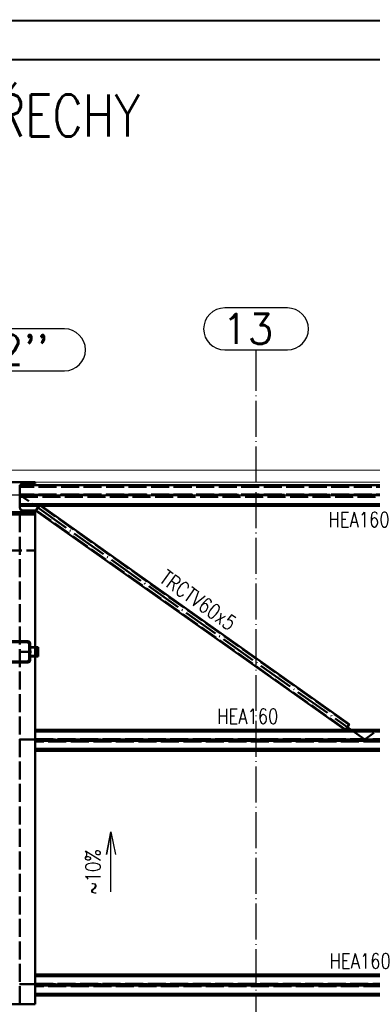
# Paper-space layout 'Layout1' of a CAD drawing. Extents: x -2 to 1033, y -36 to 596.
# Tile 89 of 126: x 474 to 532, y 430 to 594. Entities that reach past the tile are written whole.
import ezdxf
from ezdxf.enums import TextEntityAlignment as Align

# ---------------------------------------------------------------- set-up
doc = ezdxf.new("R2010")
doc.units = 0
for name, pattern in [('ACAD_ISO02W100', [15, 12, -3]), ('ACAD_ISO04W100', [30.5, 24, -3, 0.5, -3]), ('HP_01_CER_B', [8, 5, -1, 1, -1])]:
    doc.linetypes.add(name, pattern=pattern)
doc.layers.get('0').update_dxf_attribs({"linetype": 'CONTINUOUS'})
doc.layers.get('DEFPOINTS').update_dxf_attribs({"color": 132, "linetype": 'CONTINUOUS'})
doc.layers.add('RAMECEK_HP', color=251, linetype='CONTINUOUS')
for name, color, linetype, lineweight in [('SS_OSY_025', 7, 'HP_01_CER_B', 25), ('SS_PODKLADY_PANELY', 9, 'CONTINUOUS', 13), ('SS_POPIS', 140, 'CONTINUOUS', 25), ('SS_POPIS_PROFILU', 13, 'CONTINUOUS', 25), ('SS_SLOUPY PLOŠINA', 177, 'CONTINUOUS', 50), ('SS_SLOUPY VNITRNI', 163, 'CONTINUOUS', 50), ('SS_SRAFY', 8, 'CONTINUOUS', 18), ('SS_VAZNICE', 123, 'CONTINUOUS', 50), ('SS_ZTUŽENÍ STĚNY', 203, 'CONTINUOUS', 50), ('SS_ZTUŽENÍ STŘECHA', 211, 'CONTINUOUS', 50)]:
    doc.layers.add(name, color=color, linetype=linetype, lineweight=lineweight)
doc.styles.add('ROMANS', font='romans.shx', dxfattribs={"width": 0.8})
doc.styles.add('romans.shx', font='romans.shx', dxfattribs={"height": 5})

# ---------------------------------------------------------------- blocks, each defined once
blk = doc.blocks.new('*U6')
at = {"layer": 'RAMECEK_HP', "lineweight": 35, "const_width": 0.35}
for points in [[(0, 594), (0, 0), (841, 0), (841, 594)], [(6.5, 587.5), (6.5, 6.5), (834.5, 6.5), (834.5, 587.5)]]:
    blk.add_lwpolyline(points, close=True, dxfattribs=at)
at = {"layer": 'DEFPOINTS', "style": 'ROMANS', "width": 0.8}
blk.add_attdef('TISK', text='', height=10, dxfattribs=at).set_placement((841, -33), align=Align.RIGHT)
blk = doc.blocks.new('00SPAD')
blk.add_lwpolyline([(10, 0), (0, 0), (3.76, 0.73), (0, 0), (3.76, -0.73)])
at = {"style": 'ROMANS', "width": 0.8, "flags": 8}
blk.add_attdef('SPÁD', text='', height=2.5, dxfattribs=at).set_placement((6.7, 1), align=Align.BOTTOM_CENTER)

psp = doc.layouts.get("Layout1")

# ---------------------------------------------------------------- hatches: boundary and pattern name
at = {"layer": 'SS_SRAFY'}
h = psp.add_hatch(dxfattribs=at)
h.set_pattern_fill('ANSI31', color=5, scale=0.02, style=0)
h.set_pattern_definition([(45, (358.52885, 344.93782), (-0.04490128, 0.04490128), [])])
h.paths.add_polyline_path([(472.2288, 490.5378, 0.41421356), (471.7288, 490.0378), (471.7288, 487.4378, 0.41421356), (472.2288, 486.9378), (474.8288, 486.9378, 0.41421356), (475.3288, 487.4378), (475.3288, 490.0378, 0.41421356), (474.8288, 490.5378)], flags=0)
h.paths.add_polyline_path([(472.2288, 490.3378), (474.8288, 490.3378, -0.41421356), (475.1288, 490.0378), (475.1288, 487.4378, -0.41421356), (474.8288, 487.1378), (472.2288, 487.1378, -0.41421356), (471.9288, 487.4378), (471.9288, 490.0378, -0.41421356)], flags=0)

# ---------------------------------------------------------------- linework, layer by layer
at = {"layer": 'SS_OSY_025', "linetype": 'Continuous', "ltscale": 0.25}
for p, q in [((518.1573, 546.0983), (507.7049, 546.0983)), ((481.0169, 542.5976), (466.0408, 542.5976)), ((507.7049, 539.0983), (518.1573, 539.0983)), ((466.0408, 535.5976), (481.0169, 535.5976))]:
    psp.add_line(p, q, dxfattribs=at)
at = {"layer": 'SS_OSY_025', "linetype": 'ACAD_ISO04W100', "ltscale": 0.25}
for p, q in [((512.9311, 534.0983), (512.9311, 539.0983)), ((512.9311, 326.3655), (512.9311, 534.0993)), ((512.9311, 534.0993), (512.9311, 534.0983)), ((346.5181, 514.9378), (606.5483, 514.9378))]:
    psp.add_line(p, q, dxfattribs=at)
at = {"layer": 'SS_OSY_025', "linetype": 'Continuous', "ltscale": 0.25}
for centre, start, end in [((507.7049, 542.5983), 90, 270), ((518.1573, 542.5983), 270, 90), ((481.0169, 539.0976), 270, 90)]:
    psp.add_arc(centre, 3.5, start, end, dxfattribs=at)
at = {"layer": 'SS_PODKLADY_PANELY', "color": 9, "linetype": 'Continuous', "ltscale": 0.25}
for p, q in [((402.5255, 519.0378), (541.1156, 519.0378)), ((541.1156, 517.0378), (476.1288, 517.0378))]:
    psp.add_line(p, q, dxfattribs=at)
at = {"layer": 'SS_SLOUPY PLOŠINA', "color": 1, "linetype": 'Continuous', "ltscale": 0.25}
for p, q in [((474.8288, 490.5378), (472.2288, 490.5378)), ((472.2288, 490.3378), (474.8288, 490.3378)), ((475.1288, 490.0378), (475.1288, 487.4378)), ((475.3288, 489.5378), (475.3288, 490.0378)), ((475.3288, 487.4378), (475.3288, 489.4378)), ((474.8288, 487.1378), (472.2288, 487.1378)), ((472.2288, 486.9378), (474.8288, 486.9378))]:
    psp.add_line(p, q, dxfattribs=at)
at = {"layer": 'SS_SLOUPY PLOŠINA', "color": 3, "linetype": 'ACAD_ISO02W100', "ltscale": 0.25}
for p, q in [((474.8288, 490.5378), (475.1824, 490.3914)), ((475.041, 490.25), (474.8288, 490.3378)), ((475.1288, 490.0378), (475.041, 490.25)), ((475.1824, 490.3914), (475.3288, 490.0378)), ((474.8288, 487.1378), (475.041, 487.2257)), ((475.1824, 487.0843), (474.8288, 486.9378)), ((475.041, 487.2257), (475.1288, 487.4378)), ((475.3288, 487.4378), (475.1824, 487.0843))]:
    psp.add_line(p, q, dxfattribs=at)
at = {"layer": 'SS_SLOUPY PLOŠINA', "color": 1, "linetype": 'Continuous', "ltscale": 0.25}
for centre, start, end in [((474.8288, 490.0378), 0, 90), ((474.8288, 487.4378), 270, 0)]:
    psp.add_arc(centre, 0.5, start, end, dxfattribs=at)
at = {"layer": 'SS_SLOUPY PLOŠINA', "color": 1, "linetype": 'Continuous', "ltscale": 0.25, "extrusion": (-2.5115e-14, -6.0633e-14, -1)}
psp.add_arc((-474.8288, 490.0378), 0.3, 90, 180, dxfattribs=at)
at = {"layer": 'SS_SLOUPY PLOŠINA', "color": 1, "linetype": 'Continuous', "ltscale": 0.25, "extrusion": (-5.023e-14, 1.21266e-13, -1)}
psp.add_arc((-474.8288, 487.4378), 0.3, 180, 270, dxfattribs=at)
at = {"layer": 'SS_SLOUPY VNITRNI', "color": 1, "linetype": 'Continuous', "ltscale": 0.25}
for p, q in [((476.1288, 517.0378), (470.9288, 517.0378)), ((473.6962, 516.5308), (473.7444, 516.6472)), ((473.7444, 516.6472), (474.0838, 516.7878)), ((474.0838, 516.7878), (476.1288, 516.7878)), ((476.1288, 517.0378), (476.1288, 516.7878)), ((473.6038, 512.7678), (473.6038, 513.3449)), ((473.7444, 512.4284), (473.6038, 512.7678)), ((474.0838, 512.2878), (473.7444, 512.4284)), ((470.9288, 512.0378), (476.1288, 512.0378)), ((476.1288, 512.0376), (470.9288, 512.0376)), ((470.9288, 511.6376), (476.1288, 511.6376)), ((476.1288, 511.6374), (470.9288, 511.6374)), ((476.1288, 512.2878), (474.0838, 512.2878)), ((476.1288, 512.2878), (476.1288, 512.0378)), ((476.1288, 512.0376), (476.1288, 511.6376)), ((476.1288, 511.6374), (476.1288, 489.5378)), ((476.1288, 487.9378), (476.1288, 429.9378)), ((470.9288, 429.9378), (476.1288, 429.9378))]:
    psp.add_line(p, q, dxfattribs=at)
at = {"layer": 'SS_SLOUPY VNITRNI', "color": 3, "linetype": 'ACAD_ISO02W100', "ltscale": 0.25}
for p, q in [((473.6039, 516.3079), (473.6962, 516.5308)), ((473.6038, 429.9378), (473.6038, 511.6374)), ((476.1288, 511.6376), (476.1288, 511.6374)), ((470.9288, 505.6376), (476.1288, 505.6376)), ((476.1288, 489.5378), (476.1288, 487.9378))]:
    psp.add_line(p, q, dxfattribs=at)
for centre, start, end in [((474.0838, 516.3078), 90, 180), ((474.0838, 512.7678), 180, 270)]:
    psp.add_arc(centre, 0.48, start, end, dxfattribs=at)
at = {"layer": 'SS_VAZNICE', "color": 1, "linetype": 'Continuous', "ltscale": 0.25}
for p, q in [((541.1156, 516.5308), (473.6039, 516.5308)), ((473.6039, 513.3449), (473.6039, 516.5308)), ((473.6039, 513.3449), (541.1156, 513.3449)), ((473.6039, 513.328), (541.1156, 513.328)), ((473.6039, 513.0769), (476.7674, 513.0769)), ((473.6039, 513.06), (476.7554, 513.06)), ((477.1868, 513.0769), (541.1156, 513.0769)), ((477.2105, 513.06), (541.1156, 513.06)), ((541.1156, 475.7112), (476.1289, 475.7112)), ((541.1156, 472.5253), (476.1289, 472.5253)), ((476.1289, 472.5084), (541.1156, 472.5084)), ((541.1156, 472.2573), (476.1289, 472.2573)), ((476.1289, 472.2404), (541.1156, 472.2404)), ((541.1156, 434.8916), (476.1289, 434.8916)), ((541.1156, 431.7056), (476.1289, 431.7056)), ((476.1289, 431.6888), (541.1156, 431.6888)), ((541.1156, 431.4377), (476.1289, 431.4377)), ((476.1289, 431.4208), (541.1156, 431.4208))]:
    psp.add_line(p, q, dxfattribs=at)
at = {"layer": 'SS_VAZNICE', "color": 3, "linetype": 'ACAD_ISO02W100', "ltscale": 0.25}
for p, q in [((588.4588, 516.5139), (473.6039, 516.5139)), ((588.4588, 516.2628), (473.6039, 516.2628)), ((588.4588, 516.2459), (473.6039, 516.2459)), ((588.4588, 514.9807), (473.6039, 514.9807)), ((588.4588, 514.8612), (473.6039, 514.8612)), ((473.6039, 514.7296), (588.4588, 514.7296)), ((473.6039, 514.6101), (588.4588, 514.6101)), ((476.7554, 513.06), (477.2105, 513.06)), ((476.7674, 513.0769), (477.1868, 513.0769)), ((476.1289, 475.6943), (586.3288, 475.6943)), ((586.3288, 475.4432), (476.1289, 475.4432)), ((476.1289, 475.4263), (586.3288, 475.4263)), ((476.1289, 474.1611), (586.3288, 474.1611)), ((586.3288, 474.0416), (476.1289, 474.0416)), ((476.1289, 473.91), (586.3288, 473.91)), ((586.3288, 473.7905), (476.1289, 473.7905)), ((476.1289, 434.8747), (586.3288, 434.8747)), ((586.3288, 434.6236), (476.1289, 434.6236)), ((476.1289, 434.6067), (586.3288, 434.6067)), ((476.1289, 433.3415), (586.3288, 433.3415)), ((586.3288, 433.222), (476.1289, 433.222)), ((476.1289, 433.0904), (586.3288, 433.0904)), ((586.3288, 432.9709), (476.1289, 432.9709))]:
    psp.add_line(p, q, dxfattribs=at)
at = {"layer": 'SS_VAZNICE', "color": 7, "linetype": 'ACAD_ISO04W100', "ltscale": 0.25}
for p, q in [((473.5288, 514.9378), (588.5288, 514.9378)), ((473.5288, 474.1182), (588.5288, 474.1182)), ((473.5288, 433.2986), (588.5288, 433.2986))]:
    psp.add_line(p, q, dxfattribs=at)
at = {"layer": 'SS_ZTUŽENÍ STĚNY', "color": 1, "linetype": 'Continuous', "ltscale": 0.25}
for p, q in [((476.6602, 489.5378), (475.3289, 489.5378)), ((475.3289, 489.4378), (475.3289, 489.5378)), ((475.3289, 489.4378), (476.5188, 489.4378)), ((476.5188, 488.0378), (476.5188, 489.4378)), ((476.6602, 487.9378), (476.6602, 489.5378)), ((476.5188, 488.0378), (475.3289, 488.0378)), ((475.3289, 487.9378), (476.6602, 487.9378))]:
    psp.add_line(p, q, dxfattribs=at)
at = {"layer": 'SS_ZTUŽENÍ STĚNY', "color": 7, "linetype": 'ACAD_ISO04W100', "ltscale": 0.25}
psp.add_line((473.5288, 488.7378), (475.5288, 488.7378), dxfattribs=at)
at = {"layer": 'SS_ZTUŽENÍ STŘECHA', "color": 7, "linetype": 'ACAD_ISO04W100', "ltscale": 0.25}
for p, q in [((531.0288, 474.1182), (473.5288, 514.9378)), ((588.5288, 514.9378), (531.0288, 474.1182))]:
    psp.add_line(p, q, dxfattribs=at)
at = {"layer": 'SS_ZTUŽENÍ STŘECHA', "color": 1, "linetype": 'Continuous', "ltscale": 0.25}
for p, q in [((476.9079, 513.2748), (476.2133, 512.2963)), ((528.4491, 476.6854), (476.9079, 513.2748)), ((476.2133, 512.2963), (527.7484, 475.7112)), ((527.8124, 475.7884), (528.4491, 476.6854)), ((527.8168, 475.7853), (528.3957, 476.6007)), ((527.8376, 475.7112), (528.5024, 476.6476)), ((527.8612, 475.7538), (528.44, 476.5692)), ((528.3957, 476.6007), (528.44, 476.5692)), ((528.5024, 476.6476), (528.4491, 476.6854)), ((527.7575, 475.7112), (527.8124, 475.7884)), ((527.8612, 475.7538), (527.8168, 475.7853))]:
    psp.add_line(p, q, dxfattribs=at)
at = {"layer": 'SS_ZTUŽENÍ STŘECHA', "color": 3, "linetype": 'ACAD_ISO02W100', "ltscale": 0.25}
for p, q in [((476.9611, 513.237), (476.2665, 512.2585)), ((476.8545, 513.1901), (476.2756, 512.3747)), ((476.8988, 513.1586), (476.32, 512.3432)), ((528.3957, 476.6007), (476.8545, 513.1901)), ((476.2756, 512.3747), (527.8612, 475.7538)), ((527.7484, 475.7112), (527.7545, 475.7069)), ((527.7484, 475.7112), (527.7545, 475.7069)), ((527.7545, 475.7069), (527.7575, 475.7112)), ((527.7545, 475.7069), (527.8077, 475.6691)), ((527.8077, 475.6691), (527.8376, 475.7112))]:
    psp.add_line(p, q, dxfattribs=at)

# ---------------------------------------------------------------- block references
at = {"layer": 'RAMECEK_HP'}
psp.add_blockref('*U6', (0, 0), dxfattribs=at)
at = {"layer": 'SS_POPIS'}
ref = psp.add_blockref('00SPAD', (488.765, 458.7116), dxfattribs=dict(at, xscale=-1, rotation=90))
ref.add_attrib('SPÁD', '~10%', dxfattribs={"layer": '0', "height": 2.5, "rotation": 90, "style": 'ROMANS', "width": 0.8}).set_placement((487.765, 452.0087), align=Align.BOTTOM_CENTER)

# ---------------------------------------------------------------- texts
at = {"layer": 'SS_OSY_025', "color": 7, "style": 'romans.shx'}
for s, p in [('13', (507.266, 540.0983)), ("12''", (465.6019, 536.5976))]:
    psp.add_text(s, height=5, dxfattribs=at).set_placement(p)
at = {"layer": 'SS_POPIS_PROFILU', "color": 6, "style": 'romans.shx', "width": 0.8}
psp.add_text('PŮDORYS STŘECHY', height=7, dxfattribs=at).set_placement((422.1413, 574.6943))
at = {"layer": 'SS_POPIS_PROFILU', "color": 13, "style": 'romans.shx', "width": 0.8}
for p in [(524.9825, 509.55), (506.4488, 476.7322), (525.18, 435.9126)]:
    psp.add_text('HEA160', height=2.5, dxfattribs=at).set_placement(p)
psp.add_text('TRCTV60x5', height=2.5, rotation=324.628822, dxfattribs=at).set_placement((496.6438, 500.5163))

doc.saveas('drawing.dxf')
